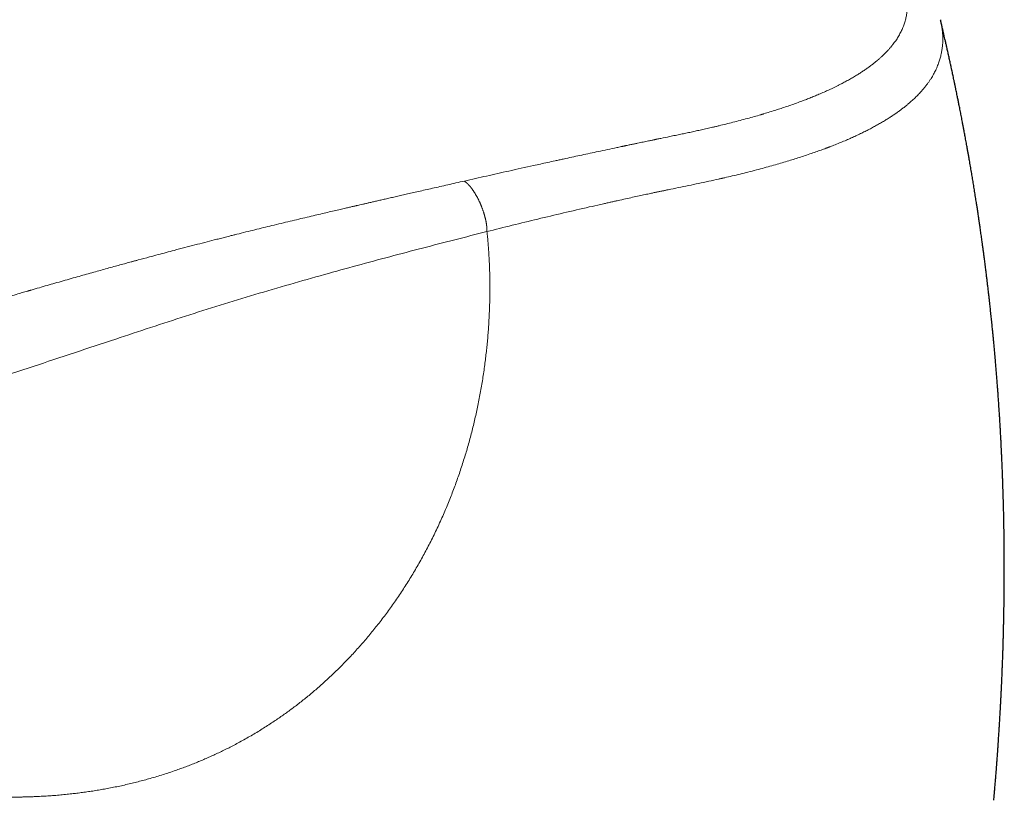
# Model space of a CAD drawing. Header units: millimetres. Extents: x 8 to 601, y 12 to 507.
# Tile 110 of 151: x 556 to 586, y 196 to 220. Entities that reach past the tile are written whole.
import ezdxf

# ---------------------------------------------------------------- set-up
doc = ezdxf.new("R2010")
doc.units = ezdxf.units.MM

msp = doc.modelspace()

# ---------------------------------------------------------------- linework, layer by layer
at = {"color": 7, "linetype": 'Continuous', "lineweight": 30}
msp.add_line((584.227, 219.555), (584.229, 219.544), dxfattribs=at)
at = {"color": 8, "linetype": 'Continuous', "lineweight": 0}
for points, knots in [([(576.251, 226.509), (575.817, 226.442), (574.949, 226.307), (573.644, 226.088), (572.338, 225.857), (571.031, 225.613), (569.731, 225.358), (568.438, 225.092), (567.152, 224.815), (565.865, 224.526), (564.568, 224.223), (563.261, 223.905), (561.945, 223.572), (560.627, 223.227), (559.309, 222.87), (557.989, 222.5), (556.668, 222.118), (555.346, 221.724), (554.023, 221.317), (552.699, 220.898), (551.373, 220.467), (550.047, 220.024), (548.719, 219.57), (547.39, 219.103), (546.096, 218.637), (544.839, 218.175), (543.617, 217.716), (542.394, 217.247), (541.171, 216.768), (539.946, 216.28), (538.684, 215.767), (537.384, 215.229), (536.047, 214.665), (534.708, 214.089), (533.368, 213.502), (532.035, 212.907), (530.708, 212.305), (529.388, 211.696), (528.066, 211.076), (526.79, 210.468), (525.561, 209.873), (524.377, 209.293), (523.192, 208.704), (522.006, 208.108), (520.819, 207.503), (519.631, 206.89), (518.442, 206.268), (517.293, 205.657), (516.185, 205.06), (515.118, 204.475), (514.051, 203.882), (512.984, 203.278), (511.993, 202.708), (511.079, 202.172), (510.241, 201.675), (509.404, 201.169), (508.567, 200.656), (507.73, 200.135), (506.894, 199.605), (506.059, 199.067), (505.225, 198.52), (504.391, 197.964), (503.563, 197.403), (502.741, 196.836), (501.925, 196.263), (501.109, 195.683), (500.566, 195.288), (500.294, 195.091)], [0, 0, 0, 0, 0.0179414, 0.0358465, 0.0537166, 0.0715533, 0.089358, 0.106815, 0.1242439, 0.1416461, 0.1590228, 0.1767293, 0.1944121, 0.2120726, 0.2297122, 0.2473322, 0.2649341, 0.2825191, 0.3000886, 0.317644, 0.3351865, 0.3527174, 0.3702381, 0.3877497, 0.4052536, 0.4212932, 0.4373282, 0.4533596, 0.4693883, 0.4854154, 0.5014416, 0.5188867, 0.5363329, 0.5537815, 0.5712333, 0.5886895, 0.6058393, 0.6229953, 0.6401584, 0.6573298, 0.6726694, 0.6880176, 0.7033754, 0.7187436, 0.7341217, 0.7495082, 0.7649013, 0.7802997, 0.7940999, 0.8079014, 0.8217027, 0.8355023, 0.8492988, 0.8601361, 0.8709705, 0.8818016, 0.8926293, 0.9034534, 0.9142739, 0.9250908, 0.9359047, 0.9467162, 0.9575264, 0.9681431, 0.9787604, 0.989379, 1, 1, 1, 1]), ([(576.251, 226.509), (576.399, 226.423), (576.691, 226.253), (577.119, 225.999), (577.488, 225.775), (577.8, 225.583), (578.016, 225.448), (578.151, 225.364), (578.205, 225.329), (578.225, 225.316), (578.244, 225.304), (578.263, 225.292), (578.294, 225.272), (578.339, 225.244), (578.414, 225.196), (578.51, 225.134), (578.628, 225.058), (578.753, 224.977), (578.885, 224.89), (579.025, 224.797), (579.169, 224.701), (579.317, 224.601), (579.469, 224.498), (579.626, 224.39), (579.788, 224.276), (579.913, 224.187), (580, 224.125), (580.037, 224.098), (580.066, 224.077), (580.087, 224.061), (580.111, 224.044), (580.136, 224.026), (580.172, 223.999), (580.22, 223.965), (580.28, 223.92), (580.338, 223.876), (580.393, 223.835), (580.443, 223.797), (580.496, 223.757), (580.551, 223.715), (580.609, 223.67), (580.664, 223.627), (580.714, 223.588), (580.783, 223.533), (580.874, 223.46), (580.988, 223.366), (581.101, 223.271), (581.212, 223.175), (581.315, 223.085), (581.408, 223.002), (581.488, 222.93), (581.542, 222.88), (581.569, 222.855), (581.572, 222.852), (581.574, 222.85), (581.578, 222.846), (581.587, 222.838), (581.601, 222.825), (581.619, 222.808), (581.643, 222.784), (581.675, 222.754), (581.713, 222.717), (581.757, 222.674), (581.807, 222.625), (581.861, 222.57), (581.916, 222.513), (581.97, 222.457), (582.023, 222.401), (582.079, 222.341), (582.136, 222.278), (582.196, 222.211), (582.257, 222.14), (582.315, 222.071), (582.369, 222.005), (582.42, 221.941), (582.471, 221.876), (582.522, 221.808), (582.573, 221.738), (582.624, 221.666), (582.662, 221.611), (582.685, 221.577), (582.692, 221.566), (582.696, 221.56), (582.699, 221.555), (582.705, 221.546), (582.718, 221.526), (582.738, 221.495), (582.761, 221.458), (582.787, 221.417), (582.815, 221.369), (582.847, 221.315), (582.877, 221.261), (582.906, 221.207), (582.934, 221.154), (582.961, 221.099), (582.988, 221.041), (583.016, 220.981), (583.04, 220.923), (583.062, 220.867), (583.082, 220.815), (583.102, 220.761), (583.12, 220.706), (583.137, 220.649), (583.155, 220.589), (583.171, 220.524), (583.186, 220.456), (583.197, 220.403), (583.203, 220.366), (583.206, 220.348), (583.208, 220.332), (583.211, 220.317), (583.213, 220.301), (583.215, 220.286), (583.219, 220.254), (583.224, 220.206), (583.229, 220.142), (583.231, 220.077), (583.232, 220.01), (583.23, 219.942), (583.225, 219.875), (583.218, 219.807), (583.209, 219.741), (583.197, 219.676), (583.184, 219.611), (583.167, 219.547), (583.149, 219.483), (583.128, 219.419), (583.104, 219.355), (583.078, 219.291), (583.05, 219.227), (583.018, 219.163), (582.985, 219.1), (582.949, 219.038), (582.911, 218.978), (582.871, 218.918), (582.829, 218.86), (582.795, 218.815), (582.772, 218.787), (582.763, 218.775), (582.756, 218.767), (582.751, 218.76), (582.745, 218.753), (582.734, 218.74), (582.718, 218.72), (582.695, 218.693), (582.668, 218.663), (582.638, 218.63), (582.604, 218.593), (582.565, 218.552), (582.519, 218.506), (582.466, 218.455), (582.407, 218.401), (582.363, 218.362), (582.338, 218.341), (582.331, 218.335), (582.323, 218.328), (582.316, 218.322), (582.309, 218.316), (582.301, 218.309), (582.268, 218.282), (582.209, 218.234), (582.122, 218.167), (582.031, 218.1), (581.937, 218.035), (581.841, 217.97), (581.736, 217.903), (581.622, 217.833), (581.499, 217.761), (581.372, 217.691), (581.277, 217.64), (581.212, 217.606), (581.178, 217.588), (581.141, 217.569), (581.104, 217.551), (581.067, 217.533), (581.013, 217.506), (580.943, 217.472), (580.833, 217.421), (580.701, 217.361), (580.55, 217.296), (580.406, 217.236), (580.269, 217.181), (580.132, 217.128), (579.984, 217.072), (579.824, 217.013), (579.653, 216.953), (579.484, 216.896), (579.319, 216.841), (579.145, 216.786), (578.997, 216.74), (578.899, 216.711), (578.858, 216.699), (578.84, 216.693), (578.819, 216.687), (578.799, 216.681), (578.718, 216.657), (578.577, 216.617), (578.367, 216.559), (578.154, 216.501), (577.937, 216.445), (577.726, 216.392), (577.552, 216.349), (577.417, 216.317), (577.323, 216.295), (577.235, 216.275), (577.15, 216.255), (577.066, 216.236), (576.957, 216.212), (576.825, 216.183), (576.669, 216.149), (576.512, 216.115), (576.353, 216.082), (576.186, 216.048), (575.985, 216.006), (575.798, 215.968), (575.664, 215.94), (575.611, 215.929), (575.588, 215.924), (575.569, 215.92), (575.548, 215.915), (575.521, 215.91), (575.481, 215.901), (575.43, 215.891), (575.368, 215.878), (575.294, 215.863), (575.215, 215.846), (575.13, 215.829), (575.041, 215.81), (574.944, 215.79), (574.839, 215.768), (574.757, 215.751), (574.702, 215.739), (574.676, 215.734), (574.651, 215.728), (574.625, 215.723), (574.6, 215.718), (574.574, 215.712), (574.511, 215.699), (574.269, 215.648), (573.871, 215.564), (573.356, 215.454), (573.003, 215.377), (572.793, 215.332), (572.725, 215.317), (572.664, 215.304), (572.604, 215.291), (572.486, 215.265), (572.248, 215.213), (571.78, 215.11), (571.166, 214.974), (570.466, 214.817), (570.015, 214.715), (569.79, 214.664)], [0, 0, 0, 0, 0.015958, 0.031582, 0.046868, 0.056774, 0.066533, 0.071288, 0.072032, 0.072776, 0.073518, 0.07426, 0.074897, 0.077082, 0.079377, 0.083581, 0.088107, 0.092955, 0.098124, 0.103613, 0.109424, 0.115196, 0.121254, 0.127599, 0.134232, 0.141154, 0.143181, 0.14504, 0.145876, 0.146792, 0.147788, 0.148863, 0.150018, 0.152343, 0.154937, 0.157801, 0.159869, 0.162059, 0.16437, 0.166803, 0.169358, 0.172036, 0.17425, 0.176122, 0.181478, 0.186843, 0.192215, 0.197694, 0.203219, 0.207531, 0.211826, 0.21559, 0.216044, 0.216083, 0.21613, 0.216272, 0.216774, 0.217515, 0.218497, 0.219718, 0.221485, 0.223592, 0.226039, 0.228824, 0.231948, 0.235408, 0.238376, 0.241553, 0.244939, 0.248534, 0.252339, 0.256354, 0.260579, 0.264047, 0.267646, 0.271377, 0.27524, 0.279237, 0.283369, 0.287635, 0.288705, 0.289222, 0.289479, 0.28974, 0.290006, 0.291092, 0.2932, 0.295264, 0.297499, 0.300384, 0.303512, 0.306882, 0.30979, 0.312857, 0.316082, 0.319466, 0.323007, 0.326706, 0.329721, 0.332833, 0.336041, 0.339344, 0.342742, 0.346234, 0.350256, 0.354393, 0.358648, 0.360107, 0.361092, 0.36205, 0.363008, 0.363965, 0.364923, 0.36588, 0.369869, 0.373856, 0.377844, 0.382187, 0.386533, 0.390883, 0.39524, 0.399604, 0.403898, 0.408198, 0.412503, 0.416813, 0.421214, 0.425618, 0.430023, 0.434535, 0.43908, 0.443618, 0.448145, 0.452573, 0.456988, 0.461392, 0.465785, 0.467072, 0.468009, 0.468444, 0.468949, 0.469522, 0.470165, 0.47195, 0.474118, 0.47642, 0.479038, 0.481971, 0.48522, 0.488785, 0.493074, 0.497747, 0.50218, 0.502696, 0.503216, 0.50374, 0.504268, 0.504799, 0.505335, 0.505874, 0.511732, 0.517601, 0.523478, 0.52936, 0.535243, 0.541123, 0.548042, 0.554943, 0.56182, 0.568668, 0.570153, 0.572075, 0.573985, 0.575884, 0.577772, 0.579648, 0.584029, 0.58835, 0.59592, 0.603307, 0.609751, 0.616056, 0.622221, 0.628249, 0.635856, 0.643236, 0.650389, 0.657317, 0.664021, 0.671974, 0.675366, 0.675985, 0.676807, 0.677627, 0.678444, 0.679259, 0.687384, 0.695253, 0.703888, 0.712195, 0.720178, 0.727835, 0.731717, 0.735227, 0.738334, 0.74144, 0.744547, 0.747655, 0.753294, 0.758935, 0.764578, 0.770222, 0.775956, 0.782322, 0.791679, 0.795775, 0.796578, 0.797381, 0.798183, 0.79859, 0.799625, 0.801048, 0.802859, 0.805059, 0.807647, 0.810623, 0.813477, 0.816614, 0.820036, 0.823742, 0.827731, 0.828671, 0.829569, 0.830467, 0.831364, 0.832261, 0.833157, 0.834052, 0.838964, 0.858691, 0.876022, 0.893088, 0.895788, 0.89807, 0.900156, 0.902242, 0.904327, 0.912523, 0.927159, 0.953299, 0.976646, 1, 1, 1, 1]), ([(584.229, 219.544), (584.231, 219.538), (584.237, 219.512), (584.247, 219.468), (584.258, 219.411), (584.267, 219.358), (584.276, 219.301), (584.283, 219.243), (584.29, 219.184), (584.294, 219.124), (584.297, 219.075), (584.298, 219.044), (584.298, 219.033), (584.298, 219.029), (584.299, 219.026), (584.299, 219.023), (584.299, 219.02), (584.299, 218.994), (584.299, 218.945), (584.298, 218.875), (584.294, 218.807), (584.288, 218.741), (584.28, 218.676), (584.27, 218.612), (584.259, 218.548), (584.245, 218.484), (584.229, 218.419), (584.211, 218.357), (584.192, 218.296), (584.17, 218.231), (584.144, 218.164), (584.115, 218.094), (584.084, 218.026), (584.052, 217.962), (584.018, 217.899), (583.982, 217.837), (583.942, 217.771), (583.897, 217.702), (583.846, 217.63), (583.793, 217.558), (583.737, 217.488), (583.677, 217.418), (583.62, 217.353), (583.564, 217.294), (583.511, 217.24), (583.457, 217.186), (583.401, 217.133), (583.342, 217.081), (583.277, 217.024), (583.205, 216.962), (583.123, 216.897), (583.039, 216.832), (582.951, 216.768), (582.86, 216.704), (582.766, 216.64), (582.665, 216.574), (582.557, 216.507), (582.442, 216.438), (582.323, 216.37), (582.2, 216.302), (582.072, 216.234), (581.941, 216.167), (581.806, 216.101), (581.666, 216.035), (581.523, 215.97), (581.37, 215.903), (581.208, 215.835), (581.043, 215.768), (580.928, 215.723), (580.864, 215.698), (580.846, 215.691), (580.828, 215.684), (580.81, 215.678), (580.793, 215.671), (580.775, 215.664), (580.714, 215.642), (580.606, 215.602), (580.444, 215.544), (580.264, 215.482), (580.083, 215.421), (579.901, 215.363), (579.722, 215.306), (579.531, 215.248), (579.328, 215.188), (579.112, 215.127), (578.884, 215.064), (578.643, 214.999), (578.399, 214.937), (578.154, 214.875), (577.918, 214.819), (577.751, 214.779), (577.655, 214.758), (577.625, 214.751), (577.594, 214.744), (577.564, 214.737), (577.533, 214.73), (577.312, 214.68), (576.895, 214.591), (576.384, 214.485), (576.063, 214.419), (575.935, 214.393), (575.896, 214.385), (575.856, 214.376), (575.816, 214.368), (575.779, 214.361), (575.723, 214.349), (575.647, 214.333), (575.544, 214.312), (575.418, 214.285), (575.265, 214.252), (575.084, 214.213), (574.887, 214.17), (574.674, 214.123), (574.492, 214.083), (574.344, 214.05), (574.235, 214.025), (574.123, 214), (574.019, 213.977), (573.837, 213.936), (573.432, 213.844), (572.797, 213.697), (572.018, 213.512), (571.246, 213.324), (570.732, 213.196), (570.477, 213.132)], [0, 0, 0, 0, 0.0016199, 0.0067657, 0.0116968, 0.0164132, 0.020915, 0.0265834, 0.0318704, 0.036776, 0.0426675, 0.0450494, 0.0453518, 0.0456519, 0.0459499, 0.0462457, 0.0465392, 0.0468306, 0.0533315, 0.0597261, 0.0660146, 0.0721969, 0.078273, 0.084243, 0.0901067, 0.0964342, 0.1026332, 0.1087039, 0.1146464, 0.1204609, 0.1276916, 0.1347143, 0.1415291, 0.1481359, 0.1545349, 0.1610097, 0.1675943, 0.175308, 0.1830557, 0.1908375, 0.1986536, 0.2065043, 0.2143897, 0.2206099, 0.2268517, 0.2331151, 0.2394, 0.2457064, 0.2520343, 0.2600412, 0.268125, 0.2762858, 0.284524, 0.2928397, 0.3012332, 0.3097045, 0.3191129, 0.3286155, 0.3382121, 0.3479027, 0.3576873, 0.3675663, 0.3775397, 0.3876077, 0.3977703, 0.4080274, 0.419419, 0.4309243, 0.4411434, 0.442296, 0.4434497, 0.4446045, 0.4457605, 0.4469176, 0.4480757, 0.4492351, 0.4585945, 0.4688719, 0.4800677, 0.4921827, 0.502347, 0.5130796, 0.5243808, 0.5362508, 0.5486898, 0.5616978, 0.5752746, 0.5894197, 0.6023374, 0.6156954, 0.6278154, 0.6294278, 0.6310462, 0.6326704, 0.6343005, 0.6359364, 0.6375783, 0.6695857, 0.7016156, 0.7174071, 0.7194753, 0.7215436, 0.723612, 0.7256805, 0.727749, 0.729426, 0.7343188, 0.7396484, 0.7454149, 0.7539827, 0.7633632, 0.7735567, 0.7845632, 0.7963828, 0.8018411, 0.8074568, 0.81323, 0.8191416, 0.8236527, 0.8413184, 0.8817104, 0.9216213, 0.9610506, 1, 1, 1, 1]), ([(569.79, 214.664), (569.705, 214.645), (569.537, 214.607), (569.29, 214.551), (569.053, 214.497), (568.825, 214.445), (568.607, 214.395), (568.401, 214.349), (568.209, 214.305), (568.029, 214.264), (567.858, 214.225), (567.696, 214.188), (567.542, 214.153), (567.396, 214.119), (567.26, 214.088), (567.132, 214.059), (567.012, 214.031), (566.902, 214.006), (566.802, 213.983), (566.71, 213.962), (566.627, 213.943), (566.565, 213.928), (566.522, 213.919), (566.486, 213.91), (566.442, 213.9), (566.389, 213.888), (566.334, 213.875), (566.278, 213.862), (566.187, 213.841), (566.06, 213.812), (565.884, 213.771), (565.691, 213.726), (565.479, 213.677), (565.255, 213.624), (565.016, 213.568), (564.764, 213.508), (564.502, 213.446), (564.232, 213.381), (563.963, 213.316), (563.697, 213.251), (563.433, 213.186), (563.163, 213.119), (562.944, 213.064), (562.777, 213.023), (562.677, 212.997), (562.589, 212.975), (562.512, 212.956), (562.436, 212.937), (562.359, 212.917), (562.282, 212.897), (562.134, 212.86), (561.913, 212.803), (561.616, 212.726), (561.308, 212.646), (561.019, 212.57), (560.749, 212.499), (560.499, 212.432), (560.216, 212.357), (560, 212.298), (559.858, 212.26), (559.821, 212.25), (559.788, 212.241), (559.756, 212.232), (559.724, 212.223), (559.646, 212.202), (559.521, 212.168), (559.344, 212.12), (559.157, 212.068), (558.961, 212.014), (558.757, 211.957), (558.547, 211.899), (558.33, 211.838), (558.103, 211.774), (557.868, 211.708), (557.623, 211.638), (557.379, 211.569), (557.138, 211.5), (556.9, 211.431), (556.73, 211.381), (556.634, 211.353), (556.613, 211.347), (556.596, 211.342), (556.579, 211.337), (556.562, 211.332), (556.523, 211.321), (556.44, 211.297), (556.284, 211.251), (556.074, 211.189), (555.829, 211.117), (555.576, 211.041), (555.314, 210.963), (555.044, 210.881), (554.771, 210.798), (554.496, 210.714), (554.305, 210.655), (554.196, 210.622), (554.17, 210.614), (554.145, 210.606), (554.12, 210.598), (554.095, 210.59), (554.07, 210.583), (554.007, 210.563), (553.766, 210.488), (553.201, 210.31), (552.657, 210.135), (552.268, 210.008), (552.178, 209.978), (552.08, 209.946), (551.98, 209.913), (551.783, 209.848), (551.386, 209.716), (550.606, 209.454), (549.586, 209.104), (548.428, 208.698), (547.686, 208.431), (547.315, 208.297)], [0, 0, 0, 0, 0.011595, 0.022749, 0.033462, 0.043734, 0.053565, 0.062955, 0.071404, 0.079463, 0.087129, 0.094403, 0.101286, 0.107777, 0.113877, 0.119585, 0.124902, 0.129826, 0.134282, 0.13836, 0.142061, 0.145384, 0.146629, 0.147811, 0.150085, 0.152504, 0.154954, 0.157436, 0.159951, 0.167029, 0.174349, 0.183378, 0.192748, 0.202461, 0.213247, 0.224425, 0.235996, 0.24796, 0.260316, 0.271655, 0.283305, 0.295267, 0.307541, 0.312448, 0.317403, 0.320839, 0.324173, 0.327543, 0.330948, 0.334389, 0.337866, 0.350572, 0.363731, 0.377343, 0.391408, 0.402205, 0.413256, 0.424559, 0.439866, 0.441903, 0.443411, 0.444819, 0.446245, 0.447689, 0.449152, 0.456541, 0.464369, 0.472636, 0.481342, 0.490487, 0.4997, 0.509319, 0.519345, 0.529777, 0.540616, 0.551861, 0.562094, 0.572641, 0.583503, 0.584679, 0.585435, 0.586192, 0.586952, 0.587714, 0.588479, 0.592113, 0.598725, 0.6092, 0.620049, 0.631274, 0.642873, 0.654848, 0.667197, 0.679157, 0.691449, 0.692609, 0.693725, 0.69484, 0.695954, 0.697069, 0.698184, 0.699299, 0.70543, 0.730296, 0.774641, 0.778178, 0.78234, 0.786797, 0.791253, 0.79571, 0.813218, 0.844481, 0.900306, 0.950151, 1, 1, 1, 1]), ([(569.79, 214.664), (569.794, 214.661), (569.803, 214.654), (569.816, 214.644), (569.828, 214.634), (569.842, 214.624), (569.853, 214.614), (569.862, 214.606), (569.87, 214.599), (569.878, 214.592), (569.886, 214.584), (569.894, 214.577), (569.902, 214.569), (569.91, 214.56), (569.918, 214.552), (569.926, 214.543), (569.935, 214.534), (569.943, 214.524), (569.952, 214.515), (569.96, 214.505), (569.969, 214.494), (569.979, 214.482), (569.988, 214.47), (569.998, 214.458), (570.008, 214.445), (570.018, 214.431), (570.029, 214.416), (570.041, 214.399), (570.053, 214.383), (570.064, 214.366), (570.076, 214.348), (570.088, 214.33), (570.1, 214.311), (570.112, 214.292), (570.125, 214.271), (570.137, 214.25), (570.15, 214.228), (570.162, 214.206), (570.174, 214.184), (570.187, 214.162), (570.199, 214.139), (570.21, 214.116), (570.222, 214.093), (570.233, 214.07), (570.244, 214.047), (570.255, 214.024), (570.266, 214), (570.277, 213.975), (570.288, 213.95), (570.299, 213.924), (570.309, 213.898), (570.319, 213.872), (570.329, 213.846), (570.338, 213.821), (570.347, 213.796), (570.356, 213.772), (570.364, 213.747), (570.373, 213.722), (570.38, 213.697), (570.388, 213.673), (570.395, 213.648), (570.402, 213.624), (570.409, 213.602), (570.414, 213.581), (570.419, 213.562), (570.423, 213.544), (570.428, 213.526), (570.432, 213.508), (570.436, 213.492), (570.439, 213.476), (570.443, 213.46), (570.446, 213.444), (570.449, 213.429), (570.452, 213.414), (570.454, 213.4), (570.457, 213.385), (570.459, 213.372), (570.461, 213.359), (570.462, 213.346), (570.464, 213.334), (570.466, 213.322), (570.467, 213.311), (570.468, 213.299), (570.469, 213.288), (570.471, 213.276), (570.472, 213.264), (570.472, 213.252), (570.473, 213.24), (570.474, 213.228), (570.475, 213.216), (570.475, 213.205), (570.476, 213.187), (570.476, 213.163), (570.477, 213.142), (570.477, 213.132)], [0, 0, 0, 0, 0.010946, 0.021972, 0.033151, 0.044549, 0.056222, 0.062913, 0.069713, 0.076629, 0.083667, 0.090832, 0.098129, 0.105561, 0.113131, 0.120841, 0.128692, 0.136686, 0.144823, 0.153101, 0.16152, 0.170942, 0.18053, 0.190279, 0.200185, 0.210243, 0.222064, 0.23407, 0.246252, 0.258599, 0.271099, 0.28374, 0.29651, 0.310689, 0.324992, 0.339402, 0.353903, 0.368479, 0.383115, 0.397798, 0.412515, 0.427255, 0.442009, 0.456505, 0.471003, 0.485499, 0.499992, 0.515641, 0.531291, 0.546939, 0.562582, 0.578213, 0.593821, 0.608507, 0.623151, 0.637741, 0.652263, 0.666702, 0.681041, 0.695266, 0.70936, 0.723305, 0.737087, 0.74779, 0.758375, 0.768833, 0.779159, 0.789346, 0.79846, 0.807452, 0.816315, 0.825049, 0.833648, 0.841962, 0.850143, 0.85819, 0.866102, 0.873053, 0.879897, 0.886634, 0.893265, 0.899793, 0.906219, 0.912546, 0.918776, 0.925781, 0.93267, 0.939448, 0.946123, 0.952702, 0.959194, 0.965609, 0.982935, 1, 1, 1, 1]), ([(547.992, 206.028), (548.511, 206.217), (549.548, 206.596), (551.106, 207.148), (552.666, 207.688), (554.121, 208.18), (555.471, 208.63), (556.715, 209.044), (557.967, 209.46), (559.156, 209.855), (560.278, 210.226), (561.334, 210.57), (562.388, 210.903), (563.441, 211.223), (564.495, 211.533), (565.528, 211.826), (566.541, 212.106), (567.531, 212.373), (568.518, 212.632), (569.5, 212.886), (570.151, 213.05), (570.477, 213.132)], [0, 0, 0, 0, 0.069893, 0.139698, 0.209425, 0.2791, 0.333864, 0.388697, 0.443625, 0.498626, 0.545327, 0.59202, 0.638662, 0.685257, 0.731879, 0.7786, 0.82275, 0.866968, 0.911231, 0.955561, 1, 1, 1, 1]), ([(570.477, 213.132), (570.483, 213.075), (570.494, 212.96), (570.51, 212.787), (570.523, 212.612), (570.535, 212.435), (570.545, 212.256), (570.553, 212.076), (570.559, 211.887), (570.563, 211.691), (570.565, 211.486), (570.564, 211.279), (570.561, 211.073), (570.556, 210.867), (570.548, 210.663), (570.538, 210.458), (570.526, 210.254), (570.511, 210.049), (570.494, 209.846), (570.475, 209.643), (570.453, 209.442), (570.429, 209.24), (570.402, 209.035), (570.372, 208.824), (570.339, 208.61), (570.303, 208.396), (570.264, 208.182), (570.223, 207.968), (570.18, 207.758), (570.135, 207.553), (570.088, 207.352), (570.039, 207.151), (569.987, 206.95), (569.933, 206.75), (569.876, 206.55), (569.816, 206.35), (569.754, 206.15), (569.689, 205.95), (569.622, 205.752), (569.553, 205.556), (569.481, 205.361), (569.407, 205.166), (569.328, 204.967), (569.245, 204.764), (569.156, 204.557), (569.064, 204.35), (568.969, 204.145), (568.872, 203.941), (568.772, 203.742), (568.672, 203.547), (568.571, 203.357), (568.467, 203.169), (568.361, 202.982), (568.252, 202.797), (568.142, 202.614), (568.028, 202.433), (567.912, 202.253), (567.794, 202.075), (567.673, 201.9), (567.551, 201.727), (567.427, 201.557), (567.301, 201.389), (567.175, 201.227), (567.05, 201.07), (566.927, 200.919), (566.801, 200.771), (566.674, 200.624), (566.545, 200.479), (566.415, 200.336), (566.286, 200.198), (566.159, 200.067), (566.034, 199.941), (565.908, 199.817), (565.78, 199.694), (565.65, 199.572), (565.518, 199.452), (565.385, 199.333), (565.25, 199.217), (565.114, 199.102), (564.977, 198.99), (564.838, 198.88), (564.701, 198.773), (564.566, 198.671), (564.432, 198.573), (564.297, 198.476), (564.161, 198.381), (564.017, 198.284), (563.864, 198.183), (563.701, 198.079), (563.535, 197.977), (563.365, 197.876), (563.193, 197.777), (563.02, 197.681), (562.854, 197.591), (562.693, 197.507), (562.538, 197.429), (562.383, 197.354), (562.23, 197.281), (562.077, 197.212), (561.924, 197.145), (561.771, 197.08), (561.617, 197.016), (561.461, 196.955), (561.304, 196.895), (561.145, 196.837), (560.976, 196.778), (560.796, 196.717), (560.605, 196.656), (560.412, 196.597), (560.222, 196.542), (560.035, 196.491), (559.852, 196.444), (559.668, 196.399), (559.482, 196.356), (559.295, 196.315), (559.107, 196.277), (558.922, 196.242), (558.742, 196.21), (558.566, 196.181), (558.389, 196.154), (558.214, 196.13), (558.046, 196.108), (557.873, 196.088), (557.693, 196.069), (557.5, 196.051), (557.305, 196.035), (557.109, 196.022), (556.94, 196.012), (556.8, 196.006), (556.688, 196.001), (556.575, 195.997), (556.462, 195.994), (556.348, 195.992), (556.234, 195.991), (556.078, 195.99), (555.88, 195.99), (555.64, 195.995), (555.397, 196.002), (555.151, 196.013), (554.903, 196.027), (554.655, 196.044), (554.406, 196.065), (554.154, 196.089), (553.9, 196.117), (553.644, 196.148), (553.385, 196.183), (553.124, 196.221), (552.872, 196.261), (552.629, 196.303), (552.459, 196.335), (552.35, 196.355), (552.304, 196.364), (552.258, 196.373), (552.211, 196.383), (552.165, 196.392), (552.118, 196.401), (552.072, 196.411), (551.969, 196.432), (551.808, 196.466), (551.59, 196.515), (551.369, 196.567), (551.147, 196.621), (550.923, 196.678), (550.699, 196.738), (550.474, 196.8), (550.247, 196.865), (550.017, 196.933), (549.784, 197.005), (549.547, 197.081), (549.309, 197.16), (549.069, 197.242), (548.828, 197.327), (548.586, 197.415), (548.424, 197.477), (548.343, 197.507)], [0, 0, 0, 0, 0.005288, 0.010612, 0.015975, 0.021377, 0.026819, 0.032303, 0.037829, 0.043958, 0.050141, 0.05638, 0.062636, 0.068771, 0.074903, 0.081033, 0.087161, 0.09329, 0.099419, 0.105441, 0.111467, 0.117497, 0.123533, 0.129961, 0.136391, 0.142822, 0.149256, 0.155694, 0.162138, 0.168219, 0.174308, 0.180404, 0.186509, 0.192624, 0.19875, 0.204888, 0.211039, 0.217204, 0.223384, 0.229468, 0.23557, 0.241688, 0.247824, 0.254419, 0.261022, 0.267635, 0.27426, 0.280897, 0.287548, 0.293833, 0.300132, 0.306446, 0.31276, 0.31902, 0.325279, 0.331538, 0.337798, 0.344059, 0.350324, 0.35648, 0.36264, 0.368806, 0.374978, 0.38069, 0.386394, 0.39209, 0.397779, 0.403463, 0.409141, 0.414814, 0.420011, 0.425205, 0.430397, 0.435587, 0.440806, 0.44605, 0.451284, 0.456507, 0.46172, 0.466924, 0.472119, 0.477306, 0.482189, 0.487066, 0.491937, 0.496803, 0.501663, 0.507276, 0.512952, 0.518693, 0.5245, 0.530374, 0.536223, 0.541922, 0.547093, 0.552213, 0.557282, 0.5623, 0.567234, 0.572128, 0.577039, 0.581967, 0.586912, 0.591875, 0.596857, 0.601858, 0.607777, 0.613723, 0.619698, 0.625702, 0.631285, 0.636893, 0.642529, 0.648191, 0.653881, 0.659598, 0.665344, 0.670636, 0.675953, 0.681295, 0.686662, 0.691746, 0.696501, 0.702252, 0.708053, 0.713905, 0.719808, 0.725762, 0.729126, 0.732507, 0.735904, 0.739318, 0.742748, 0.746195, 0.749658, 0.756838, 0.764117, 0.771496, 0.778977, 0.786558, 0.794104, 0.801749, 0.809493, 0.817337, 0.825281, 0.833326, 0.841472, 0.849719, 0.857061, 0.864482, 0.865949, 0.867419, 0.868892, 0.870368, 0.871847, 0.873329, 0.874815, 0.876303, 0.883234, 0.890274, 0.897424, 0.904684, 0.912055, 0.919403, 0.926857, 0.934418, 0.942087, 0.950023, 0.958071, 0.966231, 0.974504, 0.98289, 0.991388, 1, 1, 1, 1])]:
    msp.add_open_spline(points, degree=3, knots=knots, dxfattribs=at)
at = {"color": 7, "linetype": 'Continuous', "lineweight": 30}
msp.add_open_spline([(585.846, 195.893), (585.847, 195.909), (585.851, 195.948), (585.856, 196.005), (585.86, 196.06), (585.865, 196.108), (585.869, 196.155), (585.873, 196.209), (585.879, 196.271), (585.885, 196.341), (585.891, 196.416), (585.897, 196.491), (585.903, 196.562), (585.908, 196.628), (585.913, 196.691), (585.918, 196.752), (585.923, 196.812), (585.927, 196.868), (585.931, 196.92), (585.935, 196.967), (585.938, 197.011), (585.942, 197.06), (585.946, 197.118), (585.951, 197.183), (585.956, 197.247), (585.96, 197.303), (585.963, 197.353), (585.967, 197.399), (585.97, 197.447), (585.974, 197.5), (585.978, 197.556), (585.981, 197.608), (585.984, 197.651), (585.986, 197.685), (585.989, 197.716), (585.992, 197.766), (585.996, 197.836), (586.002, 197.924), (586.008, 198.01), (586.013, 198.094), (586.018, 198.174), (586.023, 198.254), (586.027, 198.329), (586.032, 198.402), (586.036, 198.471), (586.04, 198.542), (586.043, 198.607), (586.046, 198.66), (586.048, 198.699), (586.05, 198.735), (586.053, 198.777), (586.055, 198.831), (586.059, 198.895), (586.062, 198.959), (586.065, 199.019), (586.068, 199.082), (586.072, 199.15), (586.075, 199.218), (586.078, 199.281), (586.081, 199.335), (586.083, 199.383), (586.085, 199.426), (586.087, 199.47), (586.089, 199.519), (586.093, 199.607), (586.098, 199.732), (586.104, 199.889), (586.111, 200.049), (586.116, 200.2), (586.12, 200.319), (586.123, 200.401), (586.125, 200.457), (586.127, 200.515), (586.128, 200.572), (586.13, 200.625), (586.131, 200.672), (586.133, 200.712), (586.134, 200.749), (586.135, 200.791), (586.136, 200.839), (586.137, 200.888), (586.139, 200.933), (586.14, 200.971), (586.14, 201.004), (586.141, 201.032), (586.142, 201.058), (586.142, 201.088), (586.143, 201.124), (586.144, 201.166), (586.145, 201.213), (586.146, 201.261), (586.147, 201.307), (586.148, 201.351), (586.149, 201.392), (586.15, 201.428), (586.15, 201.457), (586.151, 201.481), (586.151, 201.505), (586.152, 201.539), (586.153, 201.586), (586.154, 201.65), (586.155, 201.724), (586.156, 201.806), (586.158, 201.889), (586.159, 201.97), (586.16, 202.054), (586.161, 202.139), (586.161, 202.226), (586.162, 202.307), (586.163, 202.385), (586.163, 202.462), (586.164, 202.54), (586.164, 202.624), (586.164, 202.715), (586.164, 202.808), (586.165, 202.901), (586.165, 202.994), (586.164, 203.09), (586.164, 203.185), (586.164, 203.269), (586.163, 203.341), (586.163, 203.401), (586.163, 203.458), (586.162, 203.514), (586.162, 203.566), (586.161, 203.617), (586.161, 203.668), (586.16, 203.728), (586.16, 203.791), (586.159, 203.856), (586.158, 203.917), (586.157, 203.973), (586.156, 204.026), (586.156, 204.077), (586.155, 204.125), (586.154, 204.171), (586.153, 204.216), (586.152, 204.271), (586.151, 204.341), (586.149, 204.427), (586.148, 204.521), (586.145, 204.621), (586.143, 204.715), (586.141, 204.798), (586.139, 204.864), (586.138, 204.923), (586.136, 204.975), (586.135, 205.024), (586.133, 205.084), (586.131, 205.161), (586.128, 205.256), (586.125, 205.356), (586.121, 205.461), (586.118, 205.571), (586.114, 205.679), (586.11, 205.778), (586.107, 205.864), (586.103, 205.942), (586.1, 206.017), (586.097, 206.094), (586.094, 206.178), (586.089, 206.275), (586.084, 206.381), (586.079, 206.493), (586.074, 206.599), (586.069, 206.698), (586.065, 206.779), (586.061, 206.85), (586.057, 206.915), (586.053, 206.989), (586.049, 207.068), (586.044, 207.148), (586.04, 207.229), (586.035, 207.309), (586.03, 207.386), (586.026, 207.457), (586.022, 207.528), (586.017, 207.603), (586.012, 207.686), (586.006, 207.774), (586, 207.865), (585.994, 207.951), (585.988, 208.033), (585.983, 208.111), (585.978, 208.182), (585.974, 208.242), (585.97, 208.294), (585.966, 208.344), (585.962, 208.399), (585.957, 208.459), (585.952, 208.526), (585.947, 208.597), (585.941, 208.67), (585.935, 208.747), (585.929, 208.827), (585.922, 208.911), (585.915, 208.994), (585.908, 209.074), (585.902, 209.143), (585.897, 209.201), (585.893, 209.25), (585.889, 209.297), (585.885, 209.342), (585.881, 209.39), (585.876, 209.448), (585.87, 209.515), (585.863, 209.59), (585.856, 209.664), (585.85, 209.734), (585.843, 209.8), (585.838, 209.86), (585.833, 209.914), (585.828, 209.965), (585.822, 210.019), (585.816, 210.08), (585.806, 210.182), (585.792, 210.322), (585.774, 210.495), (585.759, 210.642), (585.746, 210.758), (585.737, 210.841), (585.729, 210.916), (585.722, 210.976), (585.717, 211.027), (585.711, 211.075), (585.705, 211.133), (585.697, 211.198), (585.69, 211.264), (585.682, 211.332), (585.674, 211.397), (585.667, 211.46), (585.66, 211.516), (585.654, 211.565), (585.649, 211.612), (585.643, 211.66), (585.636, 211.713), (585.629, 211.775), (585.62, 211.844), (585.611, 211.918), (585.601, 211.997), (585.591, 212.078), (585.58, 212.162), (585.57, 212.242), (585.56, 212.315), (585.552, 212.383), (585.541, 212.466), (585.527, 212.565), (585.512, 212.681), (585.494, 212.809), (585.474, 212.952), (585.452, 213.112), (585.433, 213.241), (585.42, 213.333), (585.412, 213.385), (585.406, 213.429), (585.4, 213.472), (585.392, 213.522), (585.383, 213.582), (585.373, 213.65), (585.362, 213.723), (585.352, 213.793), (585.342, 213.857), (585.333, 213.915), (585.323, 213.98), (585.312, 214.052), (585.298, 214.136), (585.28, 214.252), (585.257, 214.396), (585.23, 214.564), (585.203, 214.728), (585.175, 214.895), (585.146, 215.069), (585.121, 215.211), (585.102, 215.319), (585.091, 215.385), (585.08, 215.445), (585.071, 215.498), (585.062, 215.549), (585.052, 215.603), (585.041, 215.665), (585.028, 215.737), (585.014, 215.815), (584.999, 215.894), (584.985, 215.972), (584.971, 216.047), (584.958, 216.117), (584.946, 216.181), (584.935, 216.239), (584.925, 216.291), (584.916, 216.342), (584.906, 216.395), (584.894, 216.458), (584.88, 216.529), (584.865, 216.607), (584.85, 216.686), (584.834, 216.764), (584.819, 216.841), (584.804, 216.915), (584.791, 216.983), (584.778, 217.045), (584.767, 217.101), (584.756, 217.158), (584.743, 217.219), (584.729, 217.289), (584.714, 217.364), (584.696, 217.448), (584.677, 217.54), (584.657, 217.637), (584.638, 217.728), (584.62, 217.81), (584.605, 217.883), (584.59, 217.955), (584.573, 218.033), (584.554, 218.119), (584.531, 218.225), (584.504, 218.347), (584.474, 218.485), (584.444, 218.619), (584.415, 218.746), (584.39, 218.859), (584.366, 218.96), (584.345, 219.052), (584.324, 219.144), (584.301, 219.24), (584.278, 219.341), (584.253, 219.443), (584.237, 219.512), (584.229, 219.544)], degree=3, knots=[0, 0, 0, 0, 0.0020053, 0.0047342, 0.0070094, 0.0088117, 0.0106189, 0.0128369, 0.015396, 0.018277, 0.02144, 0.0245922, 0.0275395, 0.0301705, 0.0326989, 0.0353165, 0.037635, 0.0401201, 0.0422657, 0.0440511, 0.0458637, 0.0476443, 0.0501161, 0.0529984, 0.0556335, 0.0579923, 0.059969, 0.061739, 0.0636768, 0.0659174, 0.0682429, 0.0706286, 0.0722719, 0.0735903, 0.0747684, 0.0761669, 0.0797181, 0.0833863, 0.0870014, 0.0903969, 0.0936623, 0.0969033, 0.1002504, 0.1029781, 0.1058466, 0.1088144, 0.1118056, 0.1137911, 0.1153778, 0.1166738, 0.1181904, 0.1205755, 0.1234071, 0.1261176, 0.1283869, 0.1309107, 0.1338267, 0.1368667, 0.1392837, 0.1416574, 0.1435807, 0.1451106, 0.1469567, 0.1490379, 0.1512473, 0.1577827, 0.1645614, 0.1707234, 0.1775389, 0.1833422, 0.185413, 0.1878148, 0.1902807, 0.1926211, 0.194836, 0.1968418, 0.1985116, 0.19975, 0.201452, 0.2036268, 0.2057403, 0.2075865, 0.2091656, 0.2105058, 0.2116494, 0.2126254, 0.2138132, 0.2153003, 0.2170866, 0.2190895, 0.2210902, 0.2230768, 0.2248488, 0.2266066, 0.2281401, 0.229321, 0.2302042, 0.2311481, 0.2322173, 0.2344381, 0.2370808, 0.2401686, 0.2436537, 0.2471658, 0.2505704, 0.2537069, 0.2576332, 0.2612017, 0.2645332, 0.2677291, 0.270895, 0.2740464, 0.2774952, 0.281386, 0.2853602, 0.2891641, 0.2929475, 0.2970158, 0.3010399, 0.3048098, 0.3075324, 0.3100052, 0.3123471, 0.314668, 0.3170319, 0.3188402, 0.320984, 0.323463, 0.3262454, 0.3289636, 0.3315125, 0.3338619, 0.3359589, 0.3382359, 0.3401697, 0.3420491, 0.3439143, 0.3457685, 0.349011, 0.3526455, 0.3565564, 0.3607296, 0.3652432, 0.3683284, 0.3711225, 0.3735616, 0.3756629, 0.3776666, 0.3796502, 0.383231, 0.3872988, 0.3915716, 0.3958458, 0.4004672, 0.4054366, 0.4093913, 0.4129249, 0.416156, 0.4192047, 0.4224063, 0.4258458, 0.4297583, 0.4345665, 0.43929, 0.4437728, 0.4479485, 0.4517069, 0.4540974, 0.4568048, 0.4599647, 0.4634249, 0.4667819, 0.4700142, 0.4736429, 0.4769042, 0.4797682, 0.482629, 0.4857707, 0.4892476, 0.4930905, 0.4970137, 0.5006636, 0.5040682, 0.5074532, 0.5104219, 0.5129986, 0.5150327, 0.5170668, 0.5193621, 0.5219186, 0.5247367, 0.5278287, 0.5308424, 0.5340806, 0.5375294, 0.5410628, 0.5446501, 0.5480904, 0.5511605, 0.5534314, 0.5554858, 0.5574402, 0.5593024, 0.5612625, 0.5635323, 0.5666052, 0.5698998, 0.5730324, 0.5759949, 0.5788395, 0.5814084, 0.5836548, 0.5856404, 0.5878895, 0.5905214, 0.5935079, 0.6008129, 0.6083537, 0.6156339, 0.6195906, 0.6231233, 0.6262791, 0.6291385, 0.6307917, 0.6328151, 0.6352779, 0.6381715, 0.6410926, 0.643821, 0.6467892, 0.6494902, 0.6518742, 0.6538932, 0.6558302, 0.657789, 0.6600774, 0.6626953, 0.6656499, 0.6689999, 0.672196, 0.6756917, 0.6794483, 0.6829449, 0.6860163, 0.6888365, 0.6916197, 0.6966338, 0.7015819, 0.7065246, 0.7131304, 0.7200475, 0.7270935, 0.7297041, 0.7319246, 0.733755, 0.7354218, 0.7375297, 0.7401116, 0.7431671, 0.7464256, 0.7494412, 0.7522074, 0.7547243, 0.7570062, 0.7605267, 0.7640848, 0.767871, 0.7755387, 0.7826621, 0.7896162, 0.7968043, 0.8042805, 0.8122253, 0.8153404, 0.8182463, 0.8208381, 0.8231161, 0.8251719, 0.8274716, 0.8300803, 0.8333066, 0.8367854, 0.8402314, 0.8436325, 0.8469888, 0.8499934, 0.8527882, 0.8553063, 0.8575481, 0.8596002, 0.8619011, 0.8645118, 0.8677411, 0.8712205, 0.8746662, 0.8780671, 0.8814233, 0.8847176, 0.8877387, 0.890424, 0.8927736, 0.8951301, 0.8978102, 0.9008526, 0.9042245, 0.9076261, 0.9119699, 0.9162413, 0.9203514, 0.9239508, 0.9270044, 0.9299467, 0.9333527, 0.9372174, 0.9412958, 0.9472555, 0.9533717, 0.9593769, 0.9649568, 0.9701239, 0.9742536, 0.9782711, 0.9823092, 0.9864982, 0.9908763, 0.9956496, 1, 1, 1, 1], dxfattribs=at)

doc.saveas('drawing.dxf')
